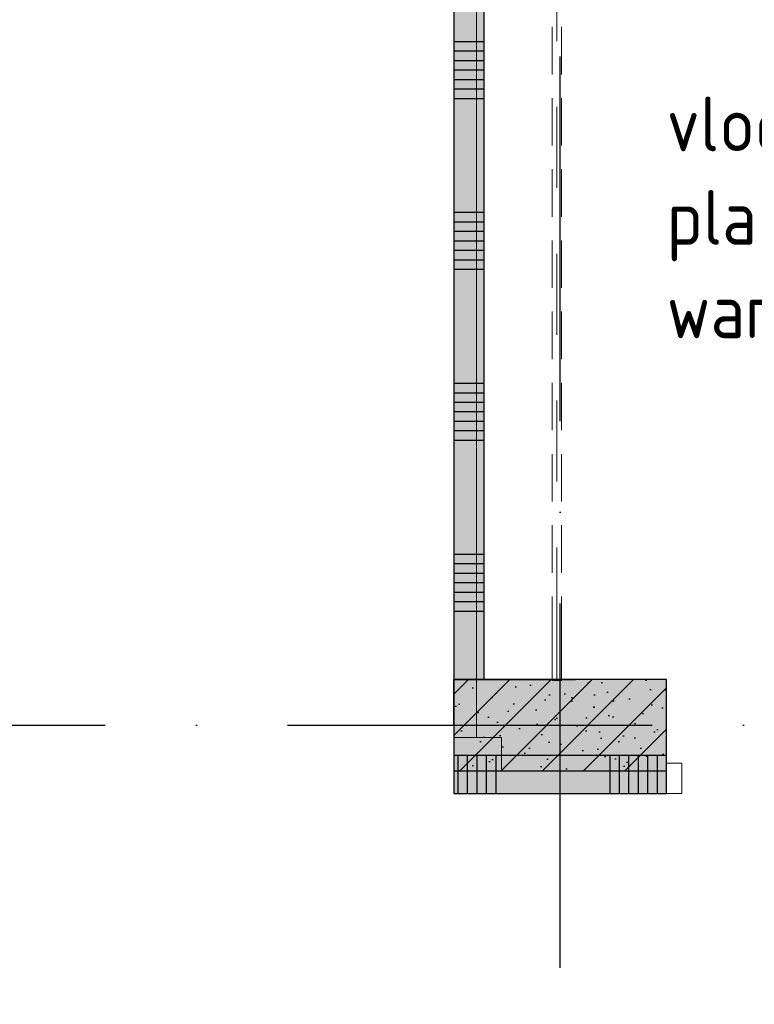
# Model space of a CAD drawing. Header units: millimetres. Extents: x 20872 to 297961, y -293704 to 213007.
# Tile 48 of 256: x 104905 to 107322, y -135719 to -132478. Entities that reach past the tile are written whole.
import ezdxf
from ezdxf.enums import TextEntityAlignment as Align
from ezdxf.xclip import XClip

# ---------------------------------------------------------------- set-up
doc = ezdxf.new("R2010")
doc.units = ezdxf.units.MM
doc.header["$LTSCALE"] = 100
doc.header["$XCLIPFRAME"] = 2
doc.linetypes.add('ACAD_ISO10W100', pattern=[18, 12, -3, 0, -3])
for name, color, linetype in [('A--L$7--_stramien', 1, 'Continuous'), ('A--L20--_bovenbouw', 3, 'Continuous'), ('A--L73--_vaste keukenvoorzieningen', 8, 'Continuous'), ('A--T$1--_algemeen', 1, 'Continuous'), ('A--T$1A-afwerking', 8, 'Continuous'), ('XREFS', 9, 'Continuous')]:
    doc.layers.add(name, color=color, linetype=linetype)
doc.styles.add('BURO standaard', font='isocp.shx')

# ---------------------------------------------------------------- blocks, each defined once
blk = doc.blocks.new('catering')
at = {"layer": 'A--L73--_vaste keukenvoorzieningen', "lineweight": 5}
for points in [[(210400.803, 32389.619), (210400.803, 32261.411)], [(210402.303, 32261.411), (210402.303, 32389.048)], [(210402.803, 32265.217), (210402.803, 32322.256)], [(210402.803, 32322.256), (210402.803, 32265.222)], [(210402.803, 32265.217), (210402.803, 32322.256)], [(210402.803, 32265.217), (210402.803, 32322.256)], [(210407.581, 32312.589), (210407.581, 32307.256)], [(210407.281, 32308.195), (210407.281, 32305.07)], [(210407.881, 32308.195), (210407.881, 32305.07)], [(210407.581, 32304.922), (210407.581, 32304.922)], [(210407.281, 32303.508), (210407.281, 32300.383)], [(210407.881, 32303.508), (210407.881, 32300.383)], [(210407.581, 32302.922), (210407.581, 32297.589)], [(210407.281, 32298.821), (210407.281, 32295.696)], [(210407.881, 32298.821), (210407.881, 32295.696)], [(210407.281, 32294.134), (210407.281, 32291.009)], [(210407.881, 32294.134), (210407.881, 32291.009)], [(210407.581, 32293.255), (210407.581, 32287.922)], [(210407.281, 32289.447), (210407.281, 32286.322)], [(210407.881, 32289.447), (210407.881, 32286.322)], [(210407.581, 32285.589), (210407.581, 32285.589)], [(210407.281, 32284.76), (210407.281, 32281.635)], [(210407.881, 32284.76), (210407.881, 32281.635)], [(210407.581, 32283.589), (210407.581, 32278.255)], [(210407.281, 32280.073), (210407.281, 32276.948)], [(210407.881, 32280.073), (210407.881, 32276.948)], [(210407.281, 32275.386), (210407.281, 32272.261)], [(210407.881, 32275.386), (210407.881, 32272.261)], [(210407.581, 32273.922), (210407.581, 32270.495)], [(210407.281, 32270.699), (210407.281, 32268.287)], [(210407.881, 32270.699), (210407.881, 32268.287)], [(210407.581, 32270.495), (210407.581, 32265.162)], [(210407.281, 32268.287), (210407.281, 32265.162)], [(210407.881, 32268.287), (210407.881, 32265.162)], [(210402.803, 32265.222), (210408.803, 32265.222)], [(210408.803, 32265.217), (210402.803, 32265.217)], [(210408.803, 32265.217), (210402.803, 32265.217)], [(210407.281, 32265.162), (210407.881, 32265.162)], [(210400.803, 32261.411), (210403.934, 32261.411)], [(210403.934, 32261.411), (210402.303, 32261.411)], [(210403.934, 32260.218), (210403.934, 32261.411)], [(210403.934, 32261.411), (210403.934, 32259.222)], [(210403.934, 32259.222), (210403.934, 32260.218)], [(210414.803, 32259.718), (210415.803, 32259.718)], [(210414.803, 32257.718), (210414.803, 32259.718)], [(210415.803, 32259.718), (210415.803, 32257.718)], [(210415.803, 32257.718), (210414.803, 32257.718)]]:
    blk.add_lwpolyline(points, dxfattribs=at)
at = {"layer": 'A--L73--_vaste keukenvoorzieningen', "lineweight": 13}
for points in [[(210400.803, 32265.222), (210400.803, 32259.222)], [(210400.803, 32259.222), (210414.803, 32259.222)]]:
    blk.add_lwpolyline(points, dxfattribs=at)
at = {"layer": 'A--L73--_vaste keukenvoorzieningen', "lineweight": 0}
for points in [[(210400.803, 32257.718), (210400.793, 32257.718), (210400.793, 32260.218), (210400.803, 32260.218), (210400.803, 32257.718)], [(210400.803, 32257.718), (210400.803, 32259.222), (210414.803, 32259.222), (210414.803, 32257.718), (210400.803, 32257.718)]]:
    blk.add_lwpolyline(points, dxfattribs=at)
at = {"layer": 'A--L73--_vaste keukenvoorzieningen', "lineweight": 9}
for points in [[(210400.803, 32260.218), (210400.793, 32260.218)], [(210400.793, 32260.218), (210400.793, 32257.718)], [(210414.803, 32259.718), (210414.803, 32260.218)], [(210414.803, 32257.718), (210414.803, 32259.718)], [(210414.803, 32257.718), (210414.803, 32259.718)], [(210400.793, 32257.718), (210414.803, 32257.718)]]:
    blk.add_lwpolyline(points, dxfattribs=at)
blk = doc.blocks.new('AL_ruimteno_03_P03_BV_ruimteafwerking')
at = {"color": 1, "linetype": 'ByBlock', "lineweight": -2, "style": 'BURO standaard', "flags": 4}
for tag, p in [('BURO_RTE:VLOERAFWERKING', (0.862, 1.42)), ('BURO_RTE:PLAFONDAFWERKING', (0.862, -1.656)), ('BURO_RTE:WANDAFWERKING', (0.862, -4.732))]:
    blk.add_attdef(tag, text='', height=1.8, dxfattribs=at).set_placement(p, align=Align.MIDDLE_LEFT)
blk = doc.blocks.new('stramienlijnen_1')
at = {"layer": 'A--L$7--_stramien', "color": 1, "linetype": 'ACAD_ISO10W100', "lineweight": -3}
for p, q in [((106684.5, 0), (106684.5, 22800)), ((57184.5, 15200), (138184.5, 15200))]:
    blk.add_line(p, q, dxfattribs=at)
blk = doc.blocks.new('2016-02-04 100 begane grond bestaand')
at = {"layer": 'A--L20--_bovenbouw', "linetype": 'Continuous', "lineweight": -3}
for points in [[(106409.5, 18251.7), (106434.5, 18301.7), (106434.5, 22325), (106334.5, 22425), (106334.5, 15200), (106334.5, 15200), (106334.5, 15350), (106434.5, 15350), (106434.5, 18201.7)], [(107034.5, 15050), (107034.5, 15350), (106434.5, 15350), (106334.5, 15350), (106334.5, 15200), (106334.5, 15050)], [(107034.5, 15099.8), (106334, 15099.8), (106334, 14974.8), (107034.5, 14974.8)]]:
    blk.add_hatch(color=60, dxfattribs=at).paths.add_polyline_path(points, flags=0)
h = blk.add_hatch(dxfattribs=at)
h.set_pattern_fill('SWAND', color=1, scale=5, angle=90, style=0)
h.set_pattern_definition([(180, (106434.5, 15200), (-3e-14, -562.5), []), (180, (106434.5, 15231.25), (-3e-14, -562.5), []), (180, (106434.5, 15262.5), (-3e-14, -562.5), []), (180, (106434.5, 15293.75), (-3e-14, -562.5), []), (180, (106434.5, 15325), (-3e-14, -562.5), []), (180, (106434.5, 15356.25), (-3e-14, -562.5), []), (180, (106434.5, 15387.5), (-3e-14, -562.5), [])])
h.paths.add_polyline_path([(106409.5, 18251.7), (106434.5, 18301.7), (106434.5, 22325), (106334.5, 22425), (106334.5, 15200), (106334.5, 15200), (106334.5, 15350), (106434.5, 15350), (106434.5, 18201.7)], flags=0)
h = blk.add_hatch(dxfattribs=at)
h.set_pattern_fill('PREFB', color=1, scale=5, style=0)
h.set_pattern_definition([(45, (106334.48, 15049.995), (-67.882, 67.882), []), (17, (106334.484, 15049.995), (25.7875, 79.8276), [0, -81.6, -46.2, 0, -67.2]), (48, (106334.484, 15049.995), (-18.4156, 81.172), [0, -80.8, 0, -82.4, 0, -66.4]), (71, (106334.484, 15049.995), (-47.9116, 67.263), [0, -80, 0, -480, -65.8])])
h.paths.add_polyline_path([(106334.5, 15350), (106334.5, 15050), (107034.5, 15050), (107034.5, 15350)], flags=0)
h = blk.add_hatch(dxfattribs=at)
h.set_pattern_fill('SWAND', color=1, scale=5, angle=180, style=0)
h.set_pattern_definition([(270, (107034.5, 15099.76), (562.5, -3e-14), []), (270, (107003.23, 15099.76), (562.5, -3e-14), []), (270, (106972, 15099.76), (562.5, -3e-14), []), (270, (106940.73, 15099.76), (562.5, -3e-14), []), (270, (106909.5, 15099.76), (562.5, -3e-14), []), (270, (106878.23, 15099.76), (562.5, -3e-14), []), (270, (106847, 15099.76), (562.5, -3e-14), [])])
h.paths.add_polyline_path([(107034.5, 15099.8), (106334, 15099.8), (106334, 14974.8), (107034.5, 14974.8)], flags=0)
at = {"layer": 'A--L20--_bovenbouw', "color": 2, "linetype": 'Continuous', "lineweight": -3}
for p, q in [((106334.5, 22425), (106334.5, 15200)), ((106434.5, 15350), (106434.5, 18201.7)), ((106334.5, 15200), (106334.5, 15350)), ((106334.5, 15350), (106434.5, 15350)), ((106334.5, 15200), (106334.5, 15200)), ((107034.5, 15099.8), (106334, 15099.8)), ((106334, 15099.8), (106334, 14974.8)), ((107034.5, 14974.8), (107034.5, 15099.8)), ((106334, 14974.8), (107034.5, 14974.8))]:
    blk.add_line(p, q, dxfattribs=at)
at = {"layer": 'A--L20--_bovenbouw', "color": 3, "linetype": 'Continuous', "lineweight": -3}
for p, q in [((106334.5, 15350), (106334.5, 15050)), ((107034.5, 15350), (106334.5, 15350)), ((107034.5, 15050), (107034.5, 15350)), ((106334.5, 15050), (107034.5, 15050))]:
    blk.add_line(p, q, dxfattribs=at)
at = {"layer": 'A--L$7--_stramien'}
blk.add_blockref('stramienlijnen_1', (0, 0), dxfattribs=at)
at = {"layer": 'A--T$1--_algemeen', "color": 8, "linetype": 'Continuous', "lineweight": -3}
ref = blk.add_blockref('AL_ruimteno_03_P03_BV_ruimteafwerking', (106948.1, 17037.1), dxfattribs=dict(at, xscale=100, yscale=100, zscale=100))
ref.add_attrib('BURO_RTE:VLOERAFWERKING', 'vloer PVC betonlook', dxfattribs={"layer": '0', "color": 1, "linetype": 'ByBlock', "lineweight": -2, "height": 180, "style": 'BURO standaard'}).set_placement((107034.4, 17179.2), align=Align.MIDDLE_LEFT)
ref.add_attrib('BURO_RTE:PLAFONDAFWERKING', 'plafond 60x60 zwart', dxfattribs={"layer": '0', "color": 1, "linetype": 'ByBlock', "lineweight": -2, "height": 180, "style": 'BURO standaard'}).set_placement((107034.4, 16871.6), align=Align.MIDDLE_LEFT)
ref.add_attrib('BURO_RTE:WANDAFWERKING', 'wand zwart plaatmateriaal', dxfattribs={"layer": '0', "color": 1, "linetype": 'ByBlock', "lineweight": -2, "height": 180, "style": 'BURO standaard'}).set_placement((107034.4, 16563.9), align=Align.MIDDLE_LEFT)
at = {"layer": 'A--T$1A-afwerking', "xscale": 49.99992073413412, "yscale": 49.99992073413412, "zscale": 49.99992073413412}
blk.add_blockref('catering', (-10413689, -1597908.6), dxfattribs=at)

msp = doc.modelspace()

# ---------------------------------------------------------------- block references
at = {"layer": 'XREFS'}
ref = msp.add_blockref('2016-02-04 100 begane grond bestaand', (-1, -150000.4), dxfattribs=at)
XClip(ref).set_block_clipping_path([(116767.0762143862, 29769.3836009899), (164491.5066313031, 13442.9004429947), (179861.076214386, 13442.9004429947), (179861.076214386, -11696.8579780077), (20873.0762143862, -11696.8579780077), (20873.0762143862, 82263.1420219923), (116767.0762143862, 82263.1420219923)])

doc.saveas('drawing.dxf')
